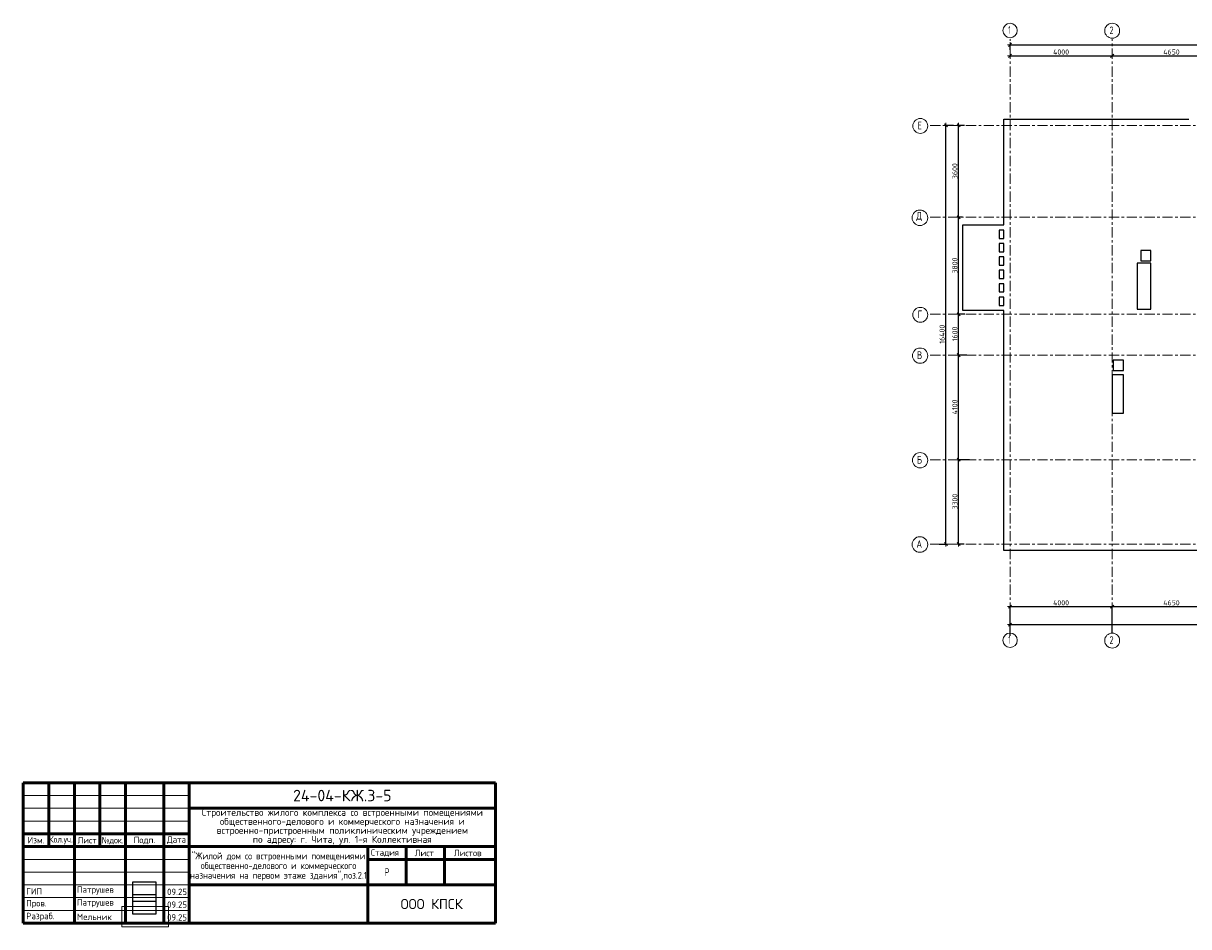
# Model space of a CAD drawing. Header units: metres. Extents: x -38 to 97, y -15 to 21.
# Tile 1 of 230: x -38 to 7, y -15 to 20. Entities that reach past the tile are written whole.
import ezdxf

# ---------------------------------------------------------------- set-up
doc = ezdxf.new("R2010")
doc.units = ezdxf.units.M
doc.header["$XCLIPFRAME"] = 2
doc.header["$PDMODE"] = 65
doc.linetypes.add('______11', pattern=[0.5, 0.4, -0.05, 0, -0.05])
doc.linetypes.add('______5', pattern=[1.1, 0.8, -0.1, 0.1, -0.1])
for name, color, linetype, lineweight in [('XR$1$STANDARD_1', 7, 'Continuous', 25), ('XR$1$Стена наружная_ Сайдинг', 7, 'Continuous', 35), ('XR$2$Осевая линия (1)', 7, '______5', 13), ('XR$2$Размерная линия (1)', 7, 'Continuous', 13), ('XR$5$Перекрытие (1)', 7, 'Continuous', 35)]:
    doc.layers.add(name, color=color, linetype=linetype, lineweight=lineweight)
doc.styles.add('ISOCPEUR', font='txt')
doc.styles.add('Segoe UI Symbol', font='txt')
doc.dimstyles.new('DIMSTYLE_2', dxfattribs={"dimtxt": 0.2, "dimasz": 0.2, "dimexe": 0, "dimexo": 0, "dimgap": 0.1, "dimtad": 2, "dimdec": 0, "dimlfac": 1000, "dimrnd": 5, "dimzin": 12, "dimdsep": 46, "dimtxsty": 'ISOCPEUR', "dimblk1": 'ALL_ML_STRICH', "dimblk2": 'ALL_ML_STRICH', "dimsah": 1, "dimcen": 0, "dimclrd": 7, "dimclre": 256, "dimclrt": 7, "dimadec": 0, "dimazin": 0, "dimtfac": 1, "dimtdec": 0, "dimtix": 1, "dimtmove": 2, "dimatfit": 3, "dimfxl": 0, "dimtzin": 0, "dimlwd": 0, "dimlwe": -3, "dimarcsym": 0})
doc.dimstyles.new('DIMSTYLE_3', dxfattribs={"dimtxt": 0.2, "dimasz": 0.2, "dimexe": 0, "dimexo": 0, "dimgap": 0.1, "dimtad": 2, "dimdec": 0, "dimlfac": 1000, "dimrnd": 5, "dimzin": 12, "dimdsep": 46, "dimtxsty": 'ISOCPEUR', "dimblk1": 'ALL_ML_STRICH', "dimblk2": 'ALL_ML_STRICH', "dimsah": 1, "dimcen": 0, "dimclrd": 7, "dimclre": 256, "dimclrt": 7, "dimadec": 0, "dimazin": 0, "dimtfac": 1, "dimtdec": 0, "dimtix": 1, "dimtmove": 2, "dimatfit": 3, "dimfxl": 0, "dimtzin": 0, "dimlwd": 0, "dimlwe": -3, "dimarcsym": 0})
picture_1 = doc.add_image_def('image1.jpg', size_in_pixel=(275, 222))
picture_2 = doc.add_image_def('image2.bmp', size_in_pixel=(685, 350))

# ---------------------------------------------------------------- blocks, each defined once
blk = doc.blocks.new('СЛОЖНЫЙ_ОБЪЕКТ_0')
at = {"layer": 'XR$1$Стена наружная_ Сайдинг', "color": 7, "linetype": 'Continuous', "lineweight": 50, "transparency": 33554687}
for p, q in [((-38.165, -9.355), (-19.665, -9.355)), ((-38.165, -14.855), (-38.165, -9.355)), ((-34.165, -14.855), (-34.165, -9.355)), ((-19.665, -9.355), (-19.665, -14.855)), ((-31.665, -10.355), (-19.665, -10.355)), ((-31.665, -11.355), (-38.165, -11.355)), ((-38.165, -11.855), (-31.665, -11.855)), ((-31.665, -11.855), (-19.665, -11.855)), ((-24.665, -12.355), (-19.665, -12.355)), ((-31.665, -13.355), (-19.665, -13.355)), ((-38.165, -14.855), (-19.665, -14.855))]:
    blk.add_line(p, q, dxfattribs=at)
at = {"layer": 'XR$1$Стена наружная_ Сайдинг', "color": 7, "linetype": 'Continuous', "lineweight": 13, "transparency": 33554687}
for p, q in [((-38.165, -9.855), (-31.665, -9.855)), ((-38.165, -10.355), (-31.665, -10.355)), ((-38.165, -10.855), (-31.665, -10.855)), ((-38.165, -12.355), (-31.665, -12.355)), ((-38.165, -12.855), (-31.665, -12.855)), ((-38.165, -13.355), (-31.665, -13.355)), ((-38.165, -13.855), (-31.665, -13.855)), ((-38.165, -14.355), (-31.665, -14.355))]:
    blk.add_line(p, q, dxfattribs=at)
at = {"layer": 'XR$1$Стена наружная_ Сайдинг', "color": 7, "linetype": 'Continuous', "lineweight": 50, "transparency": 33554687}
for points in [[(-37.165, -9.355), (-37.165, -10.605), (-37.165, -11.855)], [(-36.165, -9.355), (-36.165, -12.105), (-36.165, -14.855)], [(-35.165, -9.355), (-35.165, -10.605), (-35.165, -11.855)], [(-32.665, -9.355), (-32.665, -12.105), (-32.665, -14.855)], [(-31.665, -9.355), (-31.665, -12.105), (-31.665, -14.855)], [(-24.665, -14.855), (-24.665, -13.355), (-24.665, -11.855)], [(-23.165, -13.355), (-23.165, -12.605), (-23.165, -11.855)], [(-21.665, -11.855), (-21.665, -12.605), (-21.665, -13.355)]]:
    blk.add_lwpolyline(points, dxfattribs=at)
blk = doc.blocks.new('ALL_ML_STRICH')
at = {"color": 0, "linetype": 'ByBlock', "lineweight": -2}
for p, q in [((-1, 0), (0.5, 0)), ((-0.3, -0.3), (0.3, 0.3)), ((0, -0.5), (0, 0.5))]:
    blk.add_line(p, q, dxfattribs=at)
blk = doc.blocks.new('*D5')
at = {"layer": 'DEFPOINTS', "color": 7, "linetype": 'Continuous', "lineweight": 13, "transparency": 33554687}
for p in [(-1.699, 16.4), (-2.294, 0), (-2.015, 0)]:
    blk.add_point(p, dxfattribs=at)
at = {"layer": 'XR$2$Размерная линия (1)', "color": 9, "linetype": 'Continuous', "lineweight": -2, "true_color": 0xc7c7c7, "transparency": 33554687}
for p, q in [((-1.719, 16.4), (-2.015, 16.4)), ((-2.274, 0), (-2.015, 0))]:
    blk.add_line(p, q, dxfattribs=at)
at = {"layer": 'XR$2$Размерная линия (1)', "color": 7, "linetype": 'Continuous', "lineweight": -2, "transparency": 33554687}
blk.add_line((-2.015, 0), (-2.015, 16.4), dxfattribs=at)
at = {"layer": 'XR$2$Размерная линия (1)', "color": 7, "linetype": 'Continuous', "lineweight": 13, "transparency": 33554687, "xscale": 0.2, "yscale": 0.2, "zscale": 0.2}
for p, rotation in [((-2.015, 16.4), 90), ((-2.015, 0), 270)]:
    blk.add_blockref('ALL_ML_STRICH', p, dxfattribs=dict(at, rotation=rotation))
at = {"layer": 'XR$2$Размерная линия (1)', "color": 7, "linetype": 'Continuous', "lineweight": 13, "transparency": 33554687, "insert": (-2.165, 8.22), "char_height": 0.2, "width": 1, "attachment_point": 5, "rotation": 90, "style": 'ISOCPEUR'}
blk.add_mtext('\\A1;{16400}', dxfattribs=at)
blk = doc.blocks.new('*D6')
at = {"layer": 'DEFPOINTS', "color": 7, "linetype": 'Continuous', "lineweight": 13, "transparency": 33554687}
for p in [(-1.064, 3.3), (-1.515, 0), (-1.28, 0)]:
    blk.add_point(p, dxfattribs=at)
at = {"layer": 'XR$2$Размерная линия (1)', "color": 9, "linetype": 'Continuous', "lineweight": -2, "true_color": 0xc7c7c7, "transparency": 33554687}
for p, q in [((-1.084, 3.3), (-1.515, 3.3)), ((-1.3, 0), (-1.515, 0))]:
    blk.add_line(p, q, dxfattribs=at)
at = {"layer": 'XR$2$Размерная линия (1)', "color": 7, "linetype": 'Continuous', "lineweight": -2, "transparency": 33554687}
blk.add_line((-1.515, 0), (-1.515, 3.3), dxfattribs=at)
at = {"layer": 'XR$2$Размерная линия (1)', "color": 7, "linetype": 'Continuous', "lineweight": 13, "transparency": 33554687, "xscale": 0.2, "yscale": 0.2, "zscale": 0.2}
for p, rotation in [((-1.515, 3.3), 90), ((-1.515, 0), 270)]:
    blk.add_blockref('ALL_ML_STRICH', p, dxfattribs=dict(at, rotation=rotation))
at = {"layer": 'XR$2$Размерная линия (1)', "color": 7, "linetype": 'Continuous', "lineweight": 13, "transparency": 33554687, "insert": (-1.665, 1.66), "char_height": 0.2, "width": 0.8, "attachment_point": 5, "rotation": 90, "style": 'ISOCPEUR'}
blk.add_mtext('\\A1;{3300}', dxfattribs=at)
blk = doc.blocks.new('*D7')
at = {"layer": 'DEFPOINTS', "color": 7, "linetype": 'Continuous', "lineweight": 13, "transparency": 33554687}
for p in [(-1.172, 7.4), (-1.515, 3.3), (-1.064, 3.3)]:
    blk.add_point(p, dxfattribs=at)
at = {"layer": 'XR$2$Размерная линия (1)', "color": 9, "linetype": 'Continuous', "lineweight": -2, "true_color": 0xc7c7c7, "transparency": 33554687}
for p, q in [((-1.192, 7.4), (-1.515, 7.4)), ((-1.084, 3.3), (-1.515, 3.3))]:
    blk.add_line(p, q, dxfattribs=at)
at = {"layer": 'XR$2$Размерная линия (1)', "color": 7, "linetype": 'Continuous', "lineweight": -2, "transparency": 33554687}
blk.add_line((-1.515, 3.3), (-1.515, 7.4), dxfattribs=at)
at = {"layer": 'XR$2$Размерная линия (1)', "color": 7, "linetype": 'Continuous', "lineweight": 13, "transparency": 33554687, "xscale": 0.2, "yscale": 0.2, "zscale": 0.2}
for p, rotation in [((-1.515, 7.4), 90), ((-1.515, 3.3), 270)]:
    blk.add_blockref('ALL_ML_STRICH', p, dxfattribs=dict(at, rotation=rotation))
at = {"layer": 'XR$2$Размерная линия (1)', "color": 7, "linetype": 'Continuous', "lineweight": 13, "transparency": 33554687, "insert": (-1.665, 5.37), "char_height": 0.2, "width": 0.8, "attachment_point": 5, "rotation": 90, "style": 'ISOCPEUR'}
blk.add_mtext('\\A1;{4100}', dxfattribs=at)
blk = doc.blocks.new('*D8')
at = {"layer": 'DEFPOINTS', "color": 7, "linetype": 'Continuous', "lineweight": 13, "transparency": 33554687}
for p in [(-1.253, 9), (-1.515, 7.4), (-1.172, 7.4)]:
    blk.add_point(p, dxfattribs=at)
at = {"layer": 'XR$2$Размерная линия (1)', "color": 9, "linetype": 'Continuous', "lineweight": -2, "true_color": 0xc7c7c7, "transparency": 33554687}
for p, q in [((-1.273, 9), (-1.515, 9)), ((-1.192, 7.4), (-1.515, 7.4))]:
    blk.add_line(p, q, dxfattribs=at)
at = {"layer": 'XR$2$Размерная линия (1)', "color": 7, "linetype": 'Continuous', "lineweight": -2, "transparency": 33554687}
blk.add_line((-1.515, 7.4), (-1.515, 9), dxfattribs=at)
at = {"layer": 'XR$2$Размерная линия (1)', "color": 7, "linetype": 'Continuous', "lineweight": 13, "transparency": 33554687, "xscale": 0.2, "yscale": 0.2, "zscale": 0.2}
for p, rotation in [((-1.515, 9), 90), ((-1.515, 7.4), 270)]:
    blk.add_blockref('ALL_ML_STRICH', p, dxfattribs=dict(at, rotation=rotation))
at = {"layer": 'XR$2$Размерная линия (1)', "color": 7, "linetype": 'Continuous', "lineweight": 13, "transparency": 33554687, "insert": (-1.665, 8.23), "char_height": 0.2, "width": 0.8, "attachment_point": 5, "rotation": 90, "style": 'ISOCPEUR'}
blk.add_mtext('\\A1;{1600}', dxfattribs=at)
blk = doc.blocks.new('*D9')
at = {"layer": 'DEFPOINTS', "color": 7, "linetype": 'Continuous', "lineweight": 13, "transparency": 33554687}
for p in [(-1.347, 12.8), (-1.515, 9), (-1.253, 9)]:
    blk.add_point(p, dxfattribs=at)
at = {"layer": 'XR$2$Размерная линия (1)', "color": 9, "linetype": 'Continuous', "lineweight": -2, "true_color": 0xc7c7c7, "transparency": 33554687}
for p, q in [((-1.367, 12.8), (-1.515, 12.8)), ((-1.273, 9), (-1.515, 9))]:
    blk.add_line(p, q, dxfattribs=at)
at = {"layer": 'XR$2$Размерная линия (1)', "color": 7, "linetype": 'Continuous', "lineweight": -2, "transparency": 33554687}
blk.add_line((-1.515, 9), (-1.515, 12.8), dxfattribs=at)
at = {"layer": 'XR$2$Размерная линия (1)', "color": 7, "linetype": 'Continuous', "lineweight": 13, "transparency": 33554687, "xscale": 0.2, "yscale": 0.2, "zscale": 0.2}
for p, rotation in [((-1.515, 12.8), 90), ((-1.515, 9), 270)]:
    blk.add_blockref('ALL_ML_STRICH', p, dxfattribs=dict(at, rotation=rotation))
at = {"layer": 'XR$2$Размерная линия (1)', "color": 7, "linetype": 'Continuous', "lineweight": 13, "transparency": 33554687, "insert": (-1.665, 10.91), "char_height": 0.2, "width": 0.8, "attachment_point": 5, "rotation": 90, "style": 'ISOCPEUR'}
blk.add_mtext('\\A1;{3800}', dxfattribs=at)
blk = doc.blocks.new('*D10')
at = {"layer": 'DEFPOINTS', "color": 7, "linetype": 'Continuous', "lineweight": 13, "transparency": 33554687}
for p in [(-1.26, 16.4), (-1.515, 12.8), (-1.347, 12.8)]:
    blk.add_point(p, dxfattribs=at)
at = {"layer": 'XR$2$Размерная линия (1)', "color": 9, "linetype": 'Continuous', "lineweight": -2, "true_color": 0xc7c7c7, "transparency": 33554687}
for p, q in [((-1.28, 16.4), (-1.515, 16.4)), ((-1.367, 12.8), (-1.515, 12.8))]:
    blk.add_line(p, q, dxfattribs=at)
at = {"layer": 'XR$2$Размерная линия (1)', "color": 7, "linetype": 'Continuous', "lineweight": -2, "transparency": 33554687}
blk.add_line((-1.515, 12.8), (-1.515, 16.4), dxfattribs=at)
at = {"layer": 'XR$2$Размерная линия (1)', "color": 7, "linetype": 'Continuous', "lineweight": 13, "transparency": 33554687, "xscale": 0.2, "yscale": 0.2, "zscale": 0.2}
for p, rotation in [((-1.515, 16.4), 90), ((-1.515, 12.8), 270)]:
    blk.add_blockref('ALL_ML_STRICH', p, dxfattribs=dict(at, rotation=rotation))
at = {"layer": 'XR$2$Размерная линия (1)', "color": 7, "linetype": 'Continuous', "lineweight": 13, "transparency": 33554687, "insert": (-1.665, 14.61), "char_height": 0.2, "width": 0.8, "attachment_point": 5, "rotation": 90, "style": 'ISOCPEUR'}
blk.add_mtext('\\A1;{3600}', dxfattribs=at)
blk = doc.blocks.new('*D11')
at = {"layer": 'DEFPOINTS', "color": 7, "linetype": 'Continuous', "lineweight": 13, "transparency": 33554687}
for p in [(0.5, 19.557), (0.5, 19.377), (61.6, 17.12)]:
    blk.add_point(p, dxfattribs=at)
at = {"layer": 'XR$2$Размерная линия (1)', "color": 9, "linetype": 'Continuous', "lineweight": -2, "true_color": 0xc7c7c7, "transparency": 33554687}
for p, q in [((0.5, 19.357), (0.5, 19.557)), ((61.6, 17.14), (61.6, 19.557))]:
    blk.add_line(p, q, dxfattribs=at)
at = {"layer": 'XR$2$Размерная линия (1)', "color": 7, "linetype": 'Continuous', "lineweight": -2, "transparency": 33554687}
blk.add_line((0.5, 19.557), (61.6, 19.557), dxfattribs=at)
at = {"layer": 'XR$2$Размерная линия (1)', "color": 7, "linetype": 'Continuous', "lineweight": 13, "transparency": 33554687, "xscale": 0.2, "yscale": 0.2, "zscale": 0.2, "rotation": 180}
blk.add_blockref('ALL_ML_STRICH', (0.5, 19.557), dxfattribs=at)
at = {"layer": 'XR$2$Размерная линия (1)', "color": 7, "linetype": 'Continuous', "lineweight": 13, "transparency": 33554687, "xscale": 0.2, "yscale": 0.2, "zscale": 0.2}
blk.add_blockref('ALL_ML_STRICH', (61.6, 19.557), dxfattribs=at)
at = {"layer": 'XR$2$Размерная линия (1)', "color": 7, "linetype": 'Continuous', "lineweight": 13, "transparency": 33554687, "insert": (31.1, 19.707), "char_height": 0.2, "width": 1, "attachment_point": 5, "style": 'ISOCPEUR'}
blk.add_mtext('\\A1;{61100}', dxfattribs=at)
blk = doc.blocks.new('*D12')
at = {"layer": 'DEFPOINTS', "color": 7, "linetype": 'Continuous', "lineweight": 13, "transparency": 33554687}
for p in [(0.5, -3.103), (0.5, -3.156), (61.6, -3.14)]:
    blk.add_point(p, dxfattribs=at)
at = {"layer": 'XR$2$Размерная линия (1)', "color": 9, "linetype": 'Continuous', "lineweight": -2, "true_color": 0xc7c7c7, "transparency": 33554687}
for p, q in [((0.5, -3.123), (0.5, -3.156)), ((61.6, -3.156), (61.6, -3.156))]:
    blk.add_line(p, q, dxfattribs=at)
at = {"layer": 'XR$2$Размерная линия (1)', "color": 7, "linetype": 'Continuous', "lineweight": -2, "transparency": 33554687}
blk.add_line((0.5, -3.156), (61.6, -3.156), dxfattribs=at)
at = {"layer": 'XR$2$Размерная линия (1)', "color": 7, "linetype": 'Continuous', "lineweight": 13, "transparency": 33554687, "xscale": 0.2, "yscale": 0.2, "zscale": 0.2, "rotation": 180}
blk.add_blockref('ALL_ML_STRICH', (0.5, -3.156), dxfattribs=at)
at = {"layer": 'XR$2$Размерная линия (1)', "color": 7, "linetype": 'Continuous', "lineweight": 13, "transparency": 33554687, "xscale": 0.2, "yscale": 0.2, "zscale": 0.2}
blk.add_blockref('ALL_ML_STRICH', (61.6, -3.156), dxfattribs=at)
at = {"layer": 'XR$2$Размерная линия (1)', "color": 7, "linetype": 'Continuous', "lineweight": 13, "transparency": 33554687, "insert": (31.1, -3.006), "char_height": 0.2, "width": 1, "attachment_point": 5, "style": 'ISOCPEUR'}
blk.add_mtext('\\A1;{61100}', dxfattribs=at)
blk = doc.blocks.new('*D13')
at = {"layer": 'DEFPOINTS', "color": 7, "linetype": 'Continuous', "lineweight": 13, "transparency": 33554687}
for p in [(0.5, -2.452), (0.5, -3.622), (4.5, -3.513)]:
    blk.add_point(p, dxfattribs=at)
at = {"layer": 'XR$2$Размерная линия (1)', "color": 9, "linetype": 'Continuous', "lineweight": -2, "true_color": 0xc7c7c7, "transparency": 33554687}
for p, q in [((0.5, -3.602), (0.5, -2.452)), ((4.5, -3.493), (4.5, -2.452))]:
    blk.add_line(p, q, dxfattribs=at)
at = {"layer": 'XR$2$Размерная линия (1)', "color": 7, "linetype": 'Continuous', "lineweight": -2, "transparency": 33554687}
blk.add_line((0.5, -2.452), (4.5, -2.452), dxfattribs=at)
at = {"layer": 'XR$2$Размерная линия (1)', "color": 7, "linetype": 'Continuous', "lineweight": 13, "transparency": 33554687, "xscale": 0.2, "yscale": 0.2, "zscale": 0.2, "rotation": 180}
blk.add_blockref('ALL_ML_STRICH', (0.5, -2.452), dxfattribs=at)
at = {"layer": 'XR$2$Размерная линия (1)', "color": 7, "linetype": 'Continuous', "lineweight": 13, "transparency": 33554687, "xscale": 0.2, "yscale": 0.2, "zscale": 0.2}
blk.add_blockref('ALL_ML_STRICH', (4.5, -2.452), dxfattribs=at)
at = {"layer": 'XR$2$Размерная линия (1)', "color": 7, "linetype": 'Continuous', "lineweight": 13, "transparency": 33554687, "insert": (2.5, -2.302), "char_height": 0.2, "width": 0.8, "attachment_point": 5, "style": 'ISOCPEUR'}
blk.add_mtext('\\A1;{4000}', dxfattribs=at)
blk = doc.blocks.new('*D14')
at = {"layer": 'DEFPOINTS', "color": 7, "linetype": 'Continuous', "lineweight": 13, "transparency": 33554687}
for p in [(4.5, -2.452), (4.5, -3.513), (9.15, -3.513)]:
    blk.add_point(p, dxfattribs=at)
at = {"layer": 'XR$2$Размерная линия (1)', "color": 9, "linetype": 'Continuous', "lineweight": -2, "true_color": 0xc7c7c7, "transparency": 33554687}
for p, q in [((4.5, -3.493), (4.5, -2.452)), ((9.15, -3.493), (9.15, -2.452))]:
    blk.add_line(p, q, dxfattribs=at)
at = {"layer": 'XR$2$Размерная линия (1)', "color": 7, "linetype": 'Continuous', "lineweight": -2, "transparency": 33554687}
blk.add_line((4.5, -2.452), (9.15, -2.452), dxfattribs=at)
at = {"layer": 'XR$2$Размерная линия (1)', "color": 7, "linetype": 'Continuous', "lineweight": 13, "transparency": 33554687, "xscale": 0.2, "yscale": 0.2, "zscale": 0.2, "rotation": 180}
blk.add_blockref('ALL_ML_STRICH', (4.5, -2.452), dxfattribs=at)
at = {"layer": 'XR$2$Размерная линия (1)', "color": 7, "linetype": 'Continuous', "lineweight": 13, "transparency": 33554687, "xscale": 0.2, "yscale": 0.2, "zscale": 0.2}
blk.add_blockref('ALL_ML_STRICH', (9.15, -2.452), dxfattribs=at)
at = {"layer": 'XR$2$Размерная линия (1)', "color": 7, "linetype": 'Continuous', "lineweight": 13, "transparency": 33554687, "insert": (6.825, -2.302), "char_height": 0.2, "width": 0.8, "attachment_point": 5, "style": 'ISOCPEUR'}
blk.add_mtext('\\A1;{4650}', dxfattribs=at)
blk = doc.blocks.new('*D26')
at = {"layer": 'DEFPOINTS', "color": 7, "linetype": 'Continuous', "lineweight": 13, "transparency": 33554687}
for p in [(4.5, 19.191), (0.5, 19.17), (0.5, 19.126)]:
    blk.add_point(p, dxfattribs=at)
at = {"layer": 'XR$2$Размерная линия (1)', "color": 9, "linetype": 'Continuous', "lineweight": -2, "true_color": 0xc7c7c7, "transparency": 33554687}
for p, q in [((0.5, 19.15), (0.5, 19.126)), ((4.5, 19.171), (4.5, 19.126))]:
    blk.add_line(p, q, dxfattribs=at)
at = {"layer": 'XR$2$Размерная линия (1)', "color": 7, "linetype": 'Continuous', "lineweight": -2, "transparency": 33554687}
blk.add_line((0.5, 19.126), (4.5, 19.126), dxfattribs=at)
at = {"layer": 'XR$2$Размерная линия (1)', "color": 7, "linetype": 'Continuous', "lineweight": 13, "transparency": 33554687, "xscale": 0.2, "yscale": 0.2, "zscale": 0.2, "rotation": 180}
blk.add_blockref('ALL_ML_STRICH', (0.5, 19.126), dxfattribs=at)
at = {"layer": 'XR$2$Размерная линия (1)', "color": 7, "linetype": 'Continuous', "lineweight": 13, "transparency": 33554687, "xscale": 0.2, "yscale": 0.2, "zscale": 0.2}
blk.add_blockref('ALL_ML_STRICH', (4.5, 19.126), dxfattribs=at)
at = {"layer": 'XR$2$Размерная линия (1)', "color": 7, "linetype": 'Continuous', "lineweight": 13, "transparency": 33554687, "insert": (2.5, 19.276), "char_height": 0.2, "width": 0.8, "attachment_point": 5, "style": 'ISOCPEUR'}
blk.add_mtext('\\A1;{4000}', dxfattribs=at)
blk = doc.blocks.new('*D27')
at = {"layer": 'DEFPOINTS', "color": 7, "linetype": 'Continuous', "lineweight": 13, "transparency": 33554687}
for p in [(4.5, 19.191), (4.5, 19.126), (9.15, 19.126)]:
    blk.add_point(p, dxfattribs=at)
at = {"layer": 'XR$2$Размерная линия (1)', "color": 9, "linetype": 'Continuous', "lineweight": -2, "true_color": 0xc7c7c7, "transparency": 33554687}
for p, q in [((4.5, 19.171), (4.5, 19.126)), ((9.15, 19.126), (9.15, 19.126))]:
    blk.add_line(p, q, dxfattribs=at)
at = {"layer": 'XR$2$Размерная линия (1)', "color": 7, "linetype": 'Continuous', "lineweight": -2, "transparency": 33554687}
blk.add_line((4.5, 19.126), (9.15, 19.126), dxfattribs=at)
at = {"layer": 'XR$2$Размерная линия (1)', "color": 7, "linetype": 'Continuous', "lineweight": 13, "transparency": 33554687, "xscale": 0.2, "yscale": 0.2, "zscale": 0.2, "rotation": 180}
blk.add_blockref('ALL_ML_STRICH', (4.5, 19.126), dxfattribs=at)
at = {"layer": 'XR$2$Размерная линия (1)', "color": 7, "linetype": 'Continuous', "lineweight": 13, "transparency": 33554687, "xscale": 0.2, "yscale": 0.2, "zscale": 0.2}
blk.add_blockref('ALL_ML_STRICH', (9.15, 19.126), dxfattribs=at)
at = {"layer": 'XR$2$Размерная линия (1)', "color": 7, "linetype": 'Continuous', "lineweight": 13, "transparency": 33554687, "insert": (6.825, 19.276), "char_height": 0.2, "width": 0.8, "attachment_point": 5, "style": 'ISOCPEUR'}
blk.add_mtext('\\A1;{4650}', dxfattribs=at)

msp = doc.modelspace()

# ---------------------------------------------------------------- linework, layer by layer
at = {"layer": 'XR$2$Осевая линия (1)', "color": 253, "linetype": '______11', "lineweight": 13, "true_color": 0xa0a0a0, "transparency": 33554687}
for p, q in [((0.5, -3.39), (0.5, 19.78)), ((4.5, -3.39), (4.5, 19.78)), ((-2.63, 16.4), (62.6, 16.4)), ((-2.63, 12.8), (62.6, 12.8)), ((-2.63, 9), (62.6, 9)), ((-2.63, 7.4), (62.6, 7.4)), ((-2.63, 3.3), (62.6, 3.3)), ((-2.63, 0), (62.6, 0))]:
    msp.add_line(p, q, dxfattribs=at)
at = {"layer": 'XR$2$Осевая линия (1)', "color": 7, "linetype": 'Continuous', "lineweight": 13, "transparency": 33554687}
for centre, radius in [((0.5019, 20.1186), 0.2819), ((4.5024, 20.1081), 0.2924), ((-3.0176, 16.3805), 0.2924), ((-3.0342, 12.7805), 0.3058), ((-3.0176, 8.9805), 0.2924), ((-3.0262, 7.3805), 0.2988), ((-3.0262, 3.2805), 0.2988), ((-3.0342, -0.0195), 0.3058), ((0.5019, -3.7714), 0.2819), ((4.5024, -3.7819), 0.2924)]:
    msp.add_circle(centre, radius, dxfattribs=at)
at = {"layer": 'XR$5$Перекрытие (1)', "color": 7, "linetype": 'Continuous', "lineweight": 25, "transparency": 33554687}
for p, q in [((0.25, 12.5002), (0.25, 16.6502)), ((0.25, 16.6502), (7.4996, 16.6502)), ((-1.35, 9.1502), (-1.35, 12.5002)), ((-1.35, 12.5002), (0.07, 12.5002)), ((0.07, 12.5002), (0.25, 12.5002)), ((0.07, 12.3002), (0.07, 11.9752)), ((0.25, 12.3002), (0.07, 12.3002)), ((0.07, 11.9752), (0.25, 11.9752)), ((0.25, 11.9752), (0.25, 12.3002)), ((0.07, 11.7752), (0.07, 11.4502)), ((0.25, 11.7752), (0.07, 11.7752)), ((0.07, 11.4502), (0.25, 11.4502)), ((0.25, 11.4502), (0.25, 11.7752)), ((5.6203, 11.5002), (5.6203, 11.1002)), ((6.0203, 11.5002), (5.6203, 11.5002)), ((6.0203, 11.1002), (6.0203, 11.5002)), ((0.07, 11.2502), (0.07, 10.9252)), ((0.25, 11.2502), (0.07, 11.2502)), ((0.25, 10.9252), (0.25, 11.2502)), ((5.4806, 11.0007), (5.4806, 9.2007)), ((6.0206, 11.0007), (5.4806, 11.0007)), ((5.6203, 11.1002), (6.0203, 11.1002)), ((6.0206, 9.2007), (6.0206, 11.0007)), ((0.07, 10.9252), (0.25, 10.9252)), ((0.07, 10.7252), (0.07, 10.4002)), ((0.25, 10.7252), (0.07, 10.7252)), ((0.25, 10.4002), (0.25, 10.7252)), ((0.07, 10.4002), (0.25, 10.4002)), ((0.25, 10.2002), (0.07, 10.2002)), ((0.07, 10.2002), (0.07, 9.8752)), ((0.25, 9.8752), (0.25, 10.2002)), ((0.07, 9.8752), (0.25, 9.8752)), ((0.07, 9.6752), (0.07, 9.3502)), ((0.25, 9.6752), (0.07, 9.6752)), ((0.25, 9.3502), (0.25, 9.6752)), ((0.07, 9.1502), (-1.35, 9.1502)), ((0.07, 9.3502), (0.25, 9.3502)), ((0.25, 9.1502), (0.07, 9.1502)), ((0.25, -0.2498), (0.25, 9.1502)), ((5.4806, 9.2007), (6.0206, 9.2007)), ((4.94, 7.2003), (4.54, 7.2002)), ((4.54, 7.2002), (4.54, 6.8002)), ((4.94, 6.8003), (4.94, 7.2003)), ((4.5, 6.6302), (4.5, 5.1302)), ((4.94, 6.6302), (4.5, 6.6302)), ((4.54, 6.8002), (4.94, 6.8003)), ((4.94, 5.1302), (4.94, 6.6302)), ((4.5, 5.1302), (4.94, 5.1302)), ((13.6501, -0.2498), (0.25, -0.2498))]:
    msp.add_line(p, q, dxfattribs=at)

# ---------------------------------------------------------------- block references
at = {"layer": 'XR$1$Стена наружная_ Сайдинг', "color": 7, "linetype": 'Continuous', "lineweight": 13, "transparency": 33554687}
msp.add_blockref('СЛОЖНЫЙ_ОБЪЕКТ_0', (0, 0), dxfattribs=at)

# ---------------------------------------------------------------- texts
at = {"layer": 'XR$1$STANDARD_1', "color": 7, "linetype": 'Continuous', "lineweight": 18, "transparency": 33554687}
for s, insert, char_height, width, attachment_point, style in [('\\A1;{\\fISOCPEUR|i0|b0;\\H0.450000;\\W1.000000;\\C7;24-04-КЖ.3-5}\\P', (-25.6653, -9.8548), 0.45, 4.089886, 5, 'ISOCPEUR'), ('\\A1;{\\fISOCPEUR|i0|b0;\\H0.250000;\\W1.000000;\\C7;Изм.}\\P', (-37.6654, -11.605), 0.25, 0.753409, 5, 'ISOCPEUR'), ('\\A1;{\\fISOCPEUR|i0|b0;\\H0.250000;\\W0.833333;\\C7;Кол.уч.}\\P', (-36.6912, -11.605), 0.25, 0.974432, 5, 'ISOCPEUR'), ('\\A1;{\\fISOCPEUR|i0|b0;\\H0.250000;\\W1.000000;\\C7;Лист}\\P', (-35.6654, -11.605), 0.25, 0.867188, 5, 'ISOCPEUR'), ('\\A1;{\\fSegoe UI Symbol|i0|b0;\\H0.250000;\\W0.909091;\\C7;№\\fISOCPEUR|i0|b0;док.}\\P', (-34.6654, -11.6224), 0.25, 1.022727, 5, 'Segoe UI Symbol'), ('\\A1;{\\fISOCPEUR|i0|b0;\\H0.250000;\\W1.000000;\\C7;Подп.}\\P', (-33.4154, -11.6154), 0.25, 0.917647, 5, 'ISOCPEUR'), ('\\A1;{\\fISOCPEUR|i0|b0;\\H0.250000;\\W1.000000;\\C7;Дата}\\P', (-32.1631, -11.605), 0.25, 0.968056, 5, 'ISOCPEUR'), ('\\A1;{\\fISOCPEUR|i0|b0;\\H0.250000;\\W1.000000;\\C7;Стадия}\\P', (-23.9928, -12.105), 0.25, 1.244681, 5, 'ISOCPEUR'), ('\\A1;{\\fISOCPEUR|i0|b0;\\H0.250000;\\W1.000000;\\C7;Лист}\\P', (-22.4526, -12.105), 0.25, 0.867188, 5, 'ISOCPEUR'), ('\\A1;{\\fISOCPEUR|i0|b0;\\H0.250000;\\W1.000000;\\C7;Листов}\\P', (-20.7517, -12.105), 0.25, 1.219565, 5, 'ISOCPEUR'), ('\\A1;{\\fISOCPEUR|i0|b0;\\H0.300000;\\W0.769231;\\C7;Р}\\P', (-23.9153, -12.8548), 0.3, 0.276923, 5, 'ISOCPEUR'), ('\\A1;{\\fISOCPEUR|i0|b0;\\H0.250000;\\W1.000000;\\C7;ГИП}\\P', (-38.0546, -13.608), 0.25, 0.69, 4, 'ISOCPEUR'), ('\\A1;{\\fISOCPEUR|i0|b0;\\H0.250000;\\W1.000000;\\C7;Патрушев}\\P', (-36.0646, -13.733), 0.25, 1.671094, 7, 'ISOCPEUR'), ('\\A1;{\\fISOCPEUR|i0|b0;\\H0.400000;\\W1.000000;\\C7;ООО КПСК}\\P', (-22.1653, -14.1048), 0.4, 2.633651, 5, 'ISOCPEUR'), ('\\A1;{\\fISOCPEUR|i0|b0;\\H0.250000;\\W1.000000;\\C7;Пров.}\\P', (-38.0546, -14.108), 0.25, 0.917647, 4, 'ISOCPEUR'), ('\\A1;{\\fISOCPEUR|i0|b0;\\H0.250000;\\W1.000000;\\C7;Патрушев}\\P', (-36.0646, -14.233), 0.25, 1.671094, 7, 'ISOCPEUR'), ('\\A1;{\\fISOCPEUR|i0|b0;\\H0.250000;\\W1.000000;\\C7;Разраб.}\\P', (-38.0546, -14.608), 0.25, 1.307449, 4, 'ISOCPEUR'), ('\\A1;{\\fISOCPEUR|i0|b0;\\H0.250000;\\W1.000000;\\C7;Мельник}\\P', (-36.0646, -14.733), 0.25, 1.395283, 7, 'ISOCPEUR')]:
    msp.add_mtext(s, dxfattribs=dict(at, insert=insert, char_height=char_height, width=width, attachment_point=attachment_point, style=style))
at = {"layer": 'XR$1$STANDARD_1', "color": 7, "linetype": 'Continuous', "lineweight": 18, "transparency": 33554687, "char_height": 0.27, "attachment_point": 2}
for s, insert, width, line_spacing_factor in [('\\A1;{\\fISOCPEUR|i0|b0;\\H0.270000;\\W1.000000;\\C7;Строительство жилого комплекса со встроенными помещениями}\\P{\\fISOCPEUR|i0|b0;\\H0.270000;\\W1.000000;\\C7;общественного-делового и коммерческого назначения и}\\P{\\fISOCPEUR|i0|b0;\\H0.270000;\\W1.000000;\\C7;встроенно-пристроенным поликлиническим учреждением}\\P{\\fISOCPEUR|i0|b0;\\H0.270000;\\W1.000000;\\C7;по адресу: г. Чита, ул. 1-я Коллективная}\\P', (-25.6653, -10.3798), 11.142225, 0.783133), ('\\A1;{\\fISOCPEUR|i0|b0;\\H0.270000;\\W0.909091;\\C7;"Жилой дом со встроенными помещениями}\\P{\\fISOCPEUR|i0|b0;\\H0.270000;\\W0.909091;\\C7;общественно-делового и коммерческого}\\P{\\fISOCPEUR|i0|b0;\\H0.270000;\\W0.909091;\\C7;назначения на первом этаже здания",поз.2.1}\\P', (-28.1653, -12.0848), 7.061114, 0.843373)]:
    msp.add_mtext(s, dxfattribs=dict(at, insert=insert, width=width, line_spacing_factor=line_spacing_factor))
at = {"layer": 'XR$1$STANDARD_1', "color": 7, "linetype": 'Continuous', "lineweight": 25, "transparency": 33554687, "char_height": 0.25, "width": 0.892424, "attachment_point": 7, "style": 'ISOCPEUR'}
for insert in [(-32.5323, -13.7535), (-32.5323, -14.2535), (-32.5323, -14.7535)]:
    msp.add_mtext('\\A1;{\\fISOCPEUR|i0|b0;\\H0.250000;\\W1.000000;\\C7;09.25}\\P', dxfattribs=dict(at, insert=insert))
at = {"layer": 'XR$2$Осевая линия (1)', "color": 7, "linetype": 'Continuous', "lineweight": 13, "transparency": 33554687, "char_height": 0.3, "attachment_point": 7, "style": 'ISOCPEUR'}
for s, insert, width in [('\\W0.56;1', (0.4269, 19.9881), 0.233333), ('\\W0.78;2', (4.3974, 19.9776), 0.326407), ('\\W0.78;Е', (-3.1226, 16.25), 0.326407), ('\\W0.82;Д', (-3.1692, 12.65), 0.392646), ('\\W0.78;Г', (-3.1226, 8.85), 0.326407), ('\\W0.80;В', (-3.1462, 7.25), 0.359833), ('\\W0.80;Б', (-3.1462, 3.15), 0.359833), ('\\W0.82;А', (-3.1692, -0.15), 0.392646), ('\\W0.56;1', (0.4269, -3.9019), 0.233333), ('\\W0.78;2', (4.3974, -3.9124), 0.326407)]:
    msp.add_mtext(s, dxfattribs=dict(at, insert=insert, width=width))

# ---------------------------------------------------------------- dimensions: what is measured, and where the dimension line sits
at = {"layer": 'XR$2$Размерная линия (1)', "color": 7, "linetype": 'Continuous', "lineweight": 13, "transparency": 33554687}
for base, p1, p2, picture, middle in [((61.6, 19.5574), (0.5, 19.3568), (61.6, 17.1397), '*D11', (31.1, 19.7074)), ((4.5, 19.1261), (0.5, 19.1495), (4.5, 19.1712), '*D26', (2.5, 19.2761)), ((9.15, 19.1261), (4.5, 19.1712), (9.15, 19.1261), '*D27', (6.825, 19.2761)), ((4.5, -2.452), (0.5, -3.6015), (4.5, -3.4932), '*D13', (2.5, -2.302)), ((9.15, -2.452), (4.5, -3.4932), (9.15, -3.4932), '*D14', (6.825, -2.302)), ((61.6, -3.1563), (0.5, -3.1233), (61.6, -3.1563), '*D12', (31.1, -3.0063))]:
    dim = msp.add_linear_dim(base=base, p1=p1, p2=p2, dimstyle='DIMSTYLE_3', override={"dimpost": '<>', "dimclrd": 7, "dimclre": 9, "dimclrt": 7, "dimlwd": 0, "dimlwe": 65533}, dxfattribs=at)
    dim.commit()
    dim.dimension.update_dxf_attribs({"geometry": picture, "text_midpoint": middle, "dimtype": 160})
for base, p1, p2, dimstyle, picture, middle in [((-2.0153, 16.4), (-2.2738, 0), (-1.7186, 16.4), 'DIMSTYLE_2', '*D5', (-2.1653, 8.22)), ((-1.5153, 16.4), (-1.3672, 12.8), (-1.2805, 16.4), 'DIMSTYLE_3', '*D10', (-1.6653, 14.61)), ((-1.5153, 12.8), (-1.2732, 9), (-1.3672, 12.8), 'DIMSTYLE_3', '*D9', (-1.6653, 10.91)), ((-1.5153, 9), (-1.1919, 7.4), (-1.2732, 9), 'DIMSTYLE_3', '*D8', (-1.6653, 8.23)), ((-1.5153, 7.4), (-1.0835, 3.3), (-1.1919, 7.4), 'DIMSTYLE_3', '*D7', (-1.6653, 5.37)), ((-1.5153, 3.3), (-1.3003, 0), (-1.0835, 3.3), 'DIMSTYLE_3', '*D6', (-1.6653, 1.66))]:
    dim = msp.add_linear_dim(base=base, p1=p1, p2=p2, angle=90, dimstyle=dimstyle, override={"dimpost": '<>', "dimclrd": 7, "dimclre": 9, "dimclrt": 7, "dimlwd": 0, "dimlwe": 65533}, dxfattribs=at)
    dim.commit()
    dim.dimension.update_dxf_attribs({"geometry": picture, "text_midpoint": middle, "dimtype": 160})

# ---------------------------------------------------------------- pictures from other files: only their frames are drawn
at = {"layer": 'XR$1$STANDARD_1', "color": 7, "linetype": 'Continuous', "lineweight": 25, "transparency": 33554687}
image = msp.add_image(picture_1, insert=(-33.8817, -13.9884), size_in_units=(0.9214, 0.7438), dxfattribs=at)
image.set_boundary_path([(-0.5, 221.5), (274.5, 221.5), (274.5, -0.5), (-0.5, -0.5), (-0.5, 221.5)])
image.dxf.flags = 15
image = msp.add_image(picture_1, insert=(-33.8817, -14.4884), size_in_units=(0.9214, 0.7438), dxfattribs=at)
image.set_boundary_path([(-0.5, 221.5), (274.5, 221.5), (274.5, -0.5), (-0.5, -0.5), (-0.5, 221.5)])
image.dxf.flags = 15
at = {"layer": 'XR$1$STANDARD_1', "color": 7, "linetype": 'Continuous', "lineweight": 13, "transparency": 33554687}
image = msp.add_image(picture_2, insert=(-34.3076, -14.9922), size_in_units=(1.8263, 0.7853), dxfattribs=at)
image.set_boundary_path([(684.5, 349.5), (684.5, -0.5), (-0.5, -0.5), (-0.5, 349.5), (684.5, 349.5)])
image.dxf.flags = 15

doc.saveas('drawing.dxf')
